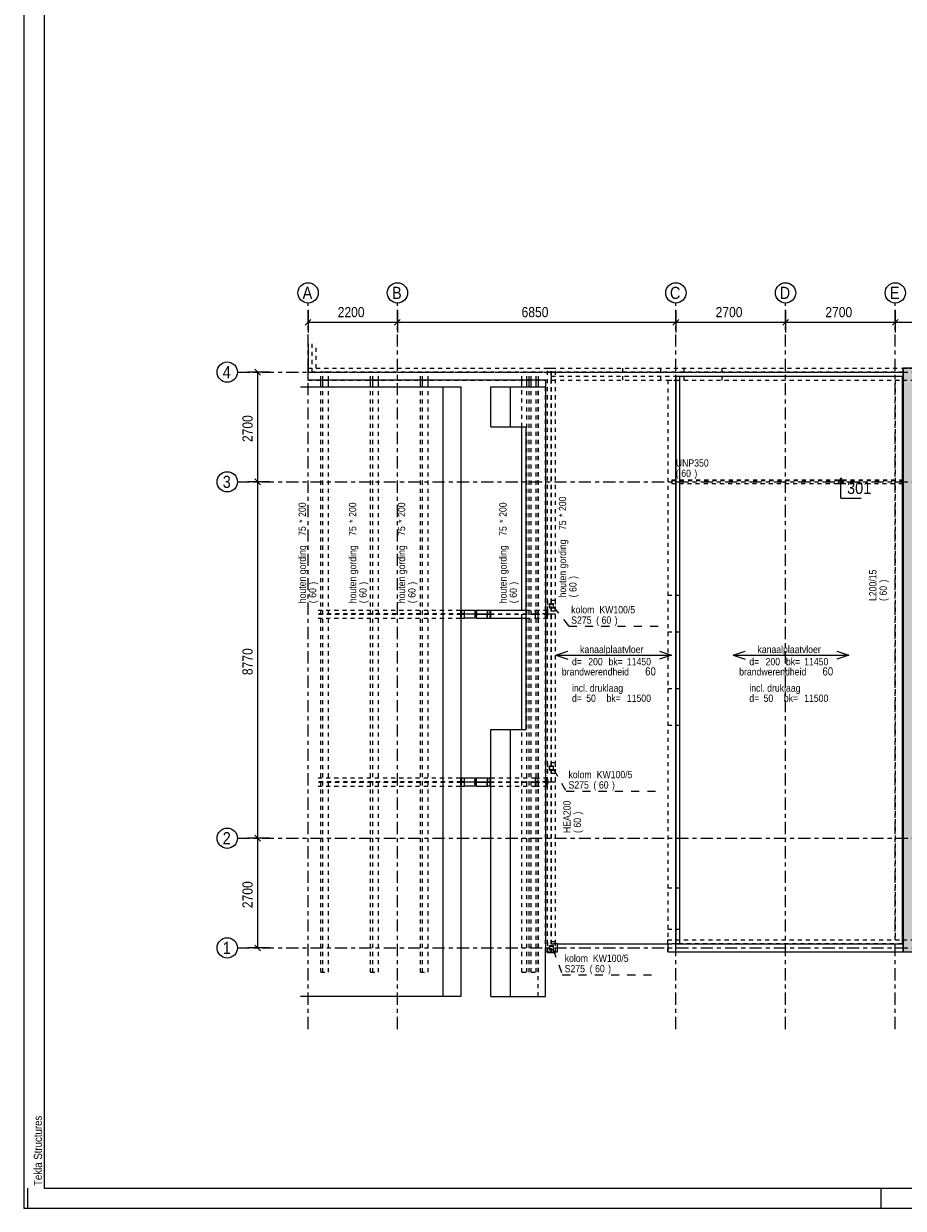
# Model space of a CAD drawing. Header units: millimetres. Extents: x -931 to -90, y -1396 to -802.
# Tile 1 of 29: x -931 to -714, y -1396 to -1105. Entities that reach past the tile are written whole.
import ezdxf

# ---------------------------------------------------------------- set-up
doc = ezdxf.new("R2010")
doc.units = ezdxf.units.MM
for name, pattern in [('XKITLINE00', [0]), ('XKITLINE01', [4, 1, -1, 1, -1]), ('XKITLINE02', [4, 2, -2]), ('XKITLINE03', [6, 3, -1, 1, -1])]:
    doc.linetypes.add(name, pattern=pattern)
for name, color, linetype, lineweight in [('Bout', 3, 'Continuous', 0), ('Offset', 4, 'Continuous', 0), ('Onderbreken', 7, 'Continuous', 0), ('Onderdeel', 2, 'Continuous', 0), ('Onderdeel label', 2, 'Continuous', 0), ('Stramien', 4, 'Continuous', 0), ('Tekening kader', 3, 'Continuous', 0)]:
    doc.layers.add(name, color=color, linetype=linetype, lineweight=lineweight)
doc.styles.add('ARIAL', font='arial.ttf')

msp = doc.modelspace()

# ---------------------------------------------------------------- hatches: boundary and pattern name
at = {"layer": 'Onderbreken'}
msp.add_hatch(color=256, dxfattribs=at).paths.add_polyline_path([(-729.67, -1218.01), (-729.67, -1216.51), (-728.92, -1218.01)], flags=17)
at = {"layer": 'Onderdeel'}
for points in [[(-711.34, -1333.21), (-714.34, -1333.21), (-714.34, -1189.51), (-711.34, -1189.51)], [(-823.09, -1251.06), (-823.23, -1251.06), (-823.23, -1249.06), (-823.09, -1249.06), (-823.09, -1250.03), (-823, -1250.03), (-823, -1250.09), (-823.09, -1250.09)], [(-819.67, -1250.09), (-823, -1250.09), (-823, -1250.03), (-819.67, -1250.03)], [(-816.13, -1250.09), (-819.46, -1250.09), (-819.46, -1250.03), (-816.13, -1250.03)], [(-816.13, -1250.03), (-816.03, -1250.03), (-816.03, -1249.06), (-815.87, -1249.06), (-815.87, -1251.06), (-816.03, -1251.06), (-816.03, -1250.09), (-816.13, -1250.09)], [(-823.09, -1292.37), (-823.23, -1292.37), (-823.23, -1290.37), (-823.09, -1290.37), (-823.09, -1291.34), (-823, -1291.34), (-823, -1291.4), (-823.09, -1291.4)], [(-819.67, -1291.4), (-823, -1291.4), (-823, -1291.34), (-819.67, -1291.34)], [(-816.13, -1291.4), (-819.46, -1291.4), (-819.46, -1291.34), (-816.13, -1291.34)], [(-816.13, -1291.34), (-816.03, -1291.34), (-816.03, -1290.37), (-815.87, -1290.37), (-815.87, -1292.37), (-816.03, -1292.37), (-816.03, -1291.4), (-816.13, -1291.4)]]:
    msp.add_hatch(color=256, dxfattribs=at).paths.add_polyline_path(points, flags=17)

# ---------------------------------------------------------------- linework, layer by layer
at = {"layer": 'Bout', "linetype": 'XKITLINE00', "lineweight": 0}
for p, q in [((-819.77, -1249.52), (-819.77, -1249.8)), ((-819.77, -1249.52), (-819.67, -1249.52)), ((-819.77, -1249.59), (-819.67, -1249.59)), ((-819.77, -1249.73), (-819.67, -1249.73)), ((-819.77, -1249.8), (-819.67, -1249.8)), ((-819.77, -1250.32), (-819.77, -1250.6)), ((-819.77, -1250.32), (-819.67, -1250.32)), ((-819.77, -1250.39), (-819.67, -1250.39)), ((-819.77, -1250.53), (-819.67, -1250.53)), ((-819.77, -1250.6), (-819.67, -1250.6)), ((-819.57, -1249.58), (-819.56, -1249.58)), ((-819.57, -1249.74), (-819.56, -1249.74)), ((-819.57, -1250.38), (-819.56, -1250.38)), ((-819.57, -1250.54), (-819.56, -1250.54)), ((-819.46, -1249.52), (-819.36, -1249.52)), ((-819.46, -1249.59), (-819.36, -1249.59)), ((-819.46, -1249.73), (-819.36, -1249.73)), ((-819.46, -1249.8), (-819.36, -1249.8)), ((-819.46, -1250.32), (-819.36, -1250.32)), ((-819.46, -1250.39), (-819.36, -1250.39)), ((-819.46, -1250.53), (-819.36, -1250.53)), ((-819.46, -1250.6), (-819.36, -1250.6)), ((-819.36, -1249.52), (-819.36, -1249.8)), ((-819.36, -1250.32), (-819.36, -1250.6)), ((-819.67, -1290.83), (-819.77, -1290.83)), ((-819.77, -1291.11), (-819.77, -1290.83)), ((-819.77, -1290.9), (-819.67, -1290.9)), ((-819.77, -1291.04), (-819.67, -1291.04)), ((-819.77, -1291.11), (-819.67, -1291.11)), ((-819.57, -1290.89), (-819.56, -1290.89)), ((-819.57, -1291.05), (-819.56, -1291.05)), ((-819.36, -1290.83), (-819.46, -1290.83)), ((-819.46, -1290.9), (-819.36, -1290.9)), ((-819.46, -1291.04), (-819.36, -1291.04)), ((-819.46, -1291.11), (-819.36, -1291.11)), ((-819.36, -1291.11), (-819.36, -1290.83)), ((-819.67, -1291.63), (-819.77, -1291.63)), ((-819.77, -1291.91), (-819.77, -1291.63)), ((-819.77, -1291.7), (-819.67, -1291.7)), ((-819.77, -1291.84), (-819.67, -1291.84)), ((-819.77, -1291.91), (-819.67, -1291.91)), ((-819.57, -1291.69), (-819.56, -1291.69)), ((-819.57, -1291.85), (-819.56, -1291.85)), ((-819.36, -1291.63), (-819.46, -1291.63)), ((-819.46, -1291.7), (-819.36, -1291.7)), ((-819.46, -1291.84), (-819.36, -1291.84)), ((-819.46, -1291.91), (-819.36, -1291.91)), ((-819.36, -1291.91), (-819.36, -1291.63))]:
    msp.add_line(p, q, dxfattribs=at)
at = {"layer": 'Bout', "linetype": 'XKITLINE02', "lineweight": 0}
for p, q in [((-802.12, -1249.52), (-802.22, -1249.52)), ((-802.22, -1249.8), (-802.22, -1249.52)), ((-802.22, -1249.59), (-802.12, -1249.59)), ((-802.22, -1249.73), (-802.12, -1249.73)), ((-802.22, -1249.8), (-802.12, -1249.8)), ((-802.12, -1250.32), (-802.22, -1250.32)), ((-802.22, -1250.6), (-802.22, -1250.32)), ((-802.22, -1250.39), (-802.12, -1250.39)), ((-802.22, -1250.53), (-802.12, -1250.53)), ((-802.22, -1250.6), (-802.12, -1250.6)), ((-802.12, -1249.8), (-802.12, -1249.52)), ((-802.12, -1249.57), (-802.02, -1249.57)), ((-802.12, -1249.58), (-801.91, -1249.58)), ((-802.12, -1249.74), (-801.91, -1249.74)), ((-802.12, -1249.75), (-802.02, -1249.75)), ((-802.12, -1250.6), (-802.12, -1250.32)), ((-802.12, -1250.37), (-802.02, -1250.37)), ((-802.12, -1250.38), (-801.91, -1250.38)), ((-802.12, -1250.54), (-801.91, -1250.54)), ((-802.12, -1250.55), (-802.02, -1250.55)), ((-802.02, -1249.75), (-802.02, -1249.57)), ((-802.02, -1250.55), (-802.02, -1250.37)), ((-802.01, -1249.57), (-801.91, -1249.57)), ((-802.01, -1249.75), (-802.01, -1249.57)), ((-802.01, -1249.75), (-801.91, -1249.75)), ((-802.01, -1250.37), (-801.91, -1250.37)), ((-802.01, -1250.37), (-802.01, -1250.55)), ((-802.01, -1250.55), (-801.91, -1250.55)), ((-801.81, -1249.52), (-801.91, -1249.52)), ((-801.91, -1249.8), (-801.91, -1249.52)), ((-801.91, -1249.59), (-801.81, -1249.59)), ((-801.91, -1249.73), (-801.81, -1249.73)), ((-801.91, -1249.8), (-801.81, -1249.8)), ((-801.81, -1250.32), (-801.91, -1250.32)), ((-801.91, -1250.6), (-801.91, -1250.32)), ((-801.91, -1250.39), (-801.81, -1250.39)), ((-801.91, -1250.53), (-801.81, -1250.53)), ((-801.91, -1250.6), (-801.81, -1250.6)), ((-801.81, -1249.8), (-801.81, -1249.52)), ((-801.81, -1250.6), (-801.81, -1250.32)), ((-819.67, -1291.11), (-819.67, -1290.83)), ((-819.67, -1290.88), (-819.57, -1290.88)), ((-819.67, -1290.89), (-819.57, -1290.89)), ((-819.67, -1291.05), (-819.57, -1291.05)), ((-819.67, -1291.06), (-819.57, -1291.06)), ((-819.57, -1291.06), (-819.57, -1290.88)), ((-819.56, -1290.88), (-819.46, -1290.88)), ((-819.56, -1291.06), (-819.56, -1290.88)), ((-819.56, -1290.89), (-819.46, -1290.89)), ((-819.56, -1291.05), (-819.46, -1291.05)), ((-819.56, -1291.06), (-819.46, -1291.06)), ((-819.46, -1290.83), (-819.46, -1291.11)), ((-802.12, -1290.83), (-802.22, -1290.83)), ((-802.22, -1291.11), (-802.22, -1290.83)), ((-802.22, -1290.9), (-802.12, -1290.9)), ((-802.22, -1291.04), (-802.12, -1291.04)), ((-802.22, -1291.11), (-802.12, -1291.11)), ((-802.12, -1291.11), (-802.12, -1290.83)), ((-802.12, -1290.88), (-802.02, -1290.88)), ((-802.12, -1290.89), (-801.91, -1290.89)), ((-802.12, -1291.05), (-801.91, -1291.05)), ((-802.12, -1291.06), (-802.02, -1291.06)), ((-802.02, -1291.06), (-802.02, -1290.88)), ((-802.01, -1290.88), (-801.91, -1290.88)), ((-802.01, -1291.06), (-802.01, -1290.88)), ((-802.01, -1291.06), (-801.91, -1291.06)), ((-801.81, -1290.83), (-801.91, -1290.83)), ((-801.91, -1291.11), (-801.91, -1290.83)), ((-801.91, -1290.9), (-801.81, -1290.9)), ((-801.91, -1291.04), (-801.81, -1291.04)), ((-801.91, -1291.11), (-801.81, -1291.11)), ((-801.81, -1291.11), (-801.81, -1290.83)), ((-819.67, -1291.91), (-819.67, -1291.63)), ((-819.67, -1291.68), (-819.57, -1291.68)), ((-819.67, -1291.69), (-819.57, -1291.69)), ((-819.67, -1291.85), (-819.57, -1291.85)), ((-819.67, -1291.86), (-819.57, -1291.86)), ((-819.57, -1291.86), (-819.57, -1291.68)), ((-819.56, -1291.68), (-819.46, -1291.68)), ((-819.56, -1291.86), (-819.56, -1291.68)), ((-819.56, -1291.69), (-819.46, -1291.69)), ((-819.56, -1291.85), (-819.46, -1291.85)), ((-819.56, -1291.86), (-819.46, -1291.86)), ((-819.46, -1291.63), (-819.46, -1291.91)), ((-802.12, -1291.63), (-802.22, -1291.63)), ((-802.22, -1291.91), (-802.22, -1291.63)), ((-802.22, -1291.7), (-802.12, -1291.7)), ((-802.22, -1291.84), (-802.12, -1291.84)), ((-802.22, -1291.91), (-802.12, -1291.91)), ((-802.12, -1291.91), (-802.12, -1291.63)), ((-802.12, -1291.68), (-802.02, -1291.68)), ((-802.12, -1291.69), (-801.91, -1291.69)), ((-802.12, -1291.85), (-801.91, -1291.85)), ((-802.12, -1291.86), (-802.02, -1291.86)), ((-802.02, -1291.86), (-802.02, -1291.68)), ((-802.01, -1291.68), (-801.91, -1291.68)), ((-802.01, -1291.68), (-802.01, -1291.86)), ((-802.01, -1291.86), (-801.91, -1291.86)), ((-801.81, -1291.63), (-801.91, -1291.63)), ((-801.91, -1291.91), (-801.91, -1291.63)), ((-801.91, -1291.7), (-801.81, -1291.7)), ((-801.91, -1291.84), (-801.81, -1291.84)), ((-801.91, -1291.91), (-801.81, -1291.91)), ((-801.81, -1291.91), (-801.81, -1291.63))]:
    msp.add_line(p, q, dxfattribs=at)
at = {"layer": 'Offset', "linetype": 'XKITLINE00', "lineweight": 0}
for p, q in [((-860.11, -1177.53), (-861.52, -1178.94)), ((-860.81, -1175.24), (-860.81, -1180.74)), ((-838.11, -1177.53), (-839.52, -1178.94)), ((-838.11, -1177.53), (-839.52, -1178.94)), ((-838.81, -1175.24), (-838.81, -1180.74)), ((-838.81, -1175.24), (-838.81, -1180.74)), ((-769.61, -1177.53), (-771.02, -1178.94)), ((-769.61, -1177.53), (-771.02, -1178.94)), ((-770.31, -1175.24), (-770.31, -1180.74)), ((-770.31, -1175.24), (-770.31, -1180.74)), ((-742.61, -1177.53), (-744.02, -1178.94)), ((-742.61, -1177.53), (-744.02, -1178.94)), ((-743.31, -1175.24), (-743.31, -1180.74)), ((-743.31, -1175.24), (-743.31, -1180.74)), ((-715.61, -1177.53), (-717.02, -1178.94)), ((-715.61, -1177.53), (-717.02, -1178.94)), ((-716.31, -1175.24), (-716.31, -1180.74)), ((-716.31, -1175.24), (-716.31, -1180.74)), ((-860.81, -1178.24), (-838.81, -1178.24)), ((-838.81, -1178.24), (-770.31, -1178.24)), ((-770.31, -1178.24), (-743.31, -1178.24)), ((-743.31, -1178.24), (-716.31, -1178.24)), ((-716.31, -1178.24), (-689.31, -1178.24)), ((-870.21, -1190.51), (-875.71, -1190.51)), ((-873.92, -1189.8), (-872.51, -1191.22)), ((-873.21, -1217.51), (-873.21, -1190.51)), ((-870.21, -1217.51), (-875.71, -1217.51)), ((-870.21, -1217.51), (-875.71, -1217.51)), ((-873.92, -1216.8), (-872.51, -1218.22)), ((-873.92, -1216.8), (-872.51, -1218.22)), ((-873.21, -1305.21), (-873.21, -1217.51)), ((-870.21, -1305.21), (-875.71, -1305.21)), ((-870.21, -1305.21), (-875.71, -1305.21)), ((-873.92, -1304.5), (-872.51, -1305.92)), ((-873.92, -1304.5), (-872.51, -1305.92)), ((-873.21, -1332.21), (-873.21, -1305.21)), ((-870.21, -1332.21), (-875.71, -1332.21)), ((-873.92, -1331.5), (-872.51, -1332.92))]:
    msp.add_line(p, q, dxfattribs=at)
at = {"layer": 'Offset'}
for p in [(-860.81, -1178.24), (-838.81, -1178.24), (-838.81, -1178.24), (-770.31, -1178.24), (-770.31, -1178.24), (-743.31, -1178.24), (-743.31, -1178.24), (-716.31, -1178.24), (-716.31, -1178.24), (-873.21, -1190.51), (-873.21, -1217.51), (-873.21, -1217.51), (-873.21, -1305.21), (-873.21, -1305.21), (-873.21, -1332.21)]:
    msp.add_point(p, dxfattribs=at)
at = {"layer": 'Onderbreken', "linetype": 'XKITLINE00', "lineweight": 0}
for p, q in [((-730.42, -1218.01), (-729.67, -1216.51)), ((-728.92, -1218.01), (-730.42, -1218.01)), ((-729.67, -1216.51), (-728.92, -1218.01)), ((-729.67, -1221.51), (-729.67, -1216.51)), ((-729.67, -1221.51), (-724.67, -1221.51))]:
    msp.add_line(p, q, dxfattribs=at)
at = {"layer": 'Onderdeel', "linetype": 'XKITLINE00', "lineweight": 0}
for p, q in [((-860.81, -1183.51), (-860.81, -1190.52)), ((-860.81, -1183.51), (-860.81, -1189.52)), ((-860.81, -1189.52), (-860.81, -1189.52)), ((-860.81, -1190.52), (-860.81, -1189.52)), ((-860.81, -1189.52), (-860.81, -1189.52)), ((-860.81, -1192.52), (-860.81, -1190.52)), ((-770.32, -1191.51), (-770.32, -1331.21)), ((-770.32, -1191.51), (-770.31, -1191.51)), ((-769.32, -1331.21), (-769.32, -1191.51)), ((-714.64, -1191.51), (-714.34, -1191.51)), ((-714.64, -1191.51), (-714.64, -1331.21)), ((-714.34, -1191.51), (-714.34, -1189.51)), ((-711.34, -1189.51), (-714.34, -1189.51)), ((-714.34, -1189.51), (-714.34, -1333.21)), ((-714.34, -1190.52), (-714.34, -1189.51)), ((-714.34, -1191.51), (-714.34, -1190.51)), ((-862.67, -1194.14), (-823.23, -1194.14)), ((-802.41, -1192.52), (-860.81, -1192.52)), ((-857.68, -1194.14), (-857.68, -1192.52)), ((-857.14, -1194.14), (-857.14, -1192.52)), ((-855.75, -1194.14), (-855.75, -1192.52)), ((-845.42, -1194.14), (-845.42, -1192.52)), ((-844.89, -1194.14), (-844.89, -1192.52)), ((-843.49, -1194.14), (-843.49, -1192.52)), ((-833.17, -1194.14), (-833.17, -1192.52)), ((-832.63, -1194.14), (-832.63, -1192.52)), ((-831.24, -1194.14), (-831.24, -1192.52)), ((-827.54, -1344.14), (-827.54, -1194.14)), ((-823.23, -1194.14), (-823.23, -1344.14)), ((-815.87, -1203.98), (-815.87, -1194.14)), ((-815.87, -1194.14), (-802.41, -1194.14)), ((-810.96, -1203.98), (-810.96, -1194.14)), ((-808.22, -1194.14), (-808.22, -1192.52)), ((-806.99, -1194.14), (-806.99, -1192.52)), ((-806.4, -1194.14), (-806.4, -1192.52)), ((-805.89, -1194.14), (-805.89, -1192.52)), ((-804.67, -1194.14), (-804.67, -1192.52)), ((-804.08, -1194.14), (-804.08, -1192.52)), ((-802.41, -1192.52), (-802.41, -1331.21)), ((-770.32, -1192.51), (-770.31, -1192.51)), ((-770.32, -1192.51), (-770.31, -1192.51)), ((-714.64, -1192.51), (-714.49, -1192.51)), ((-714.64, -1192.51), (-714.34, -1192.51)), ((-714.49, -1330.21), (-714.49, -1192.51)), ((-815.87, -1203.98), (-807.12, -1203.98)), ((-808.22, -1249.06), (-808.22, -1203.98)), ((-807.12, -1278.46), (-807.12, -1203.98)), ((-823.23, -1249.06), (-822.34, -1249.06)), ((-823.23, -1251.06), (-823.23, -1249.06)), ((-823.09, -1249.06), (-823.09, -1250.03)), ((-823.09, -1250.03), (-823, -1250.03)), ((-823.09, -1250.09), (-823, -1250.09)), ((-823.09, -1251.06), (-823.09, -1250.09)), ((-823, -1250.09), (-823, -1250.03)), ((-823, -1250.09), (-823, -1250.03)), ((-823, -1250.03), (-819.67, -1250.03)), ((-819.67, -1250.09), (-823, -1250.09)), ((-822.34, -1250.03), (-822.34, -1249.06)), ((-822.34, -1250.03), (-822.34, -1249.06)), ((-822.34, -1249.06), (-819.67, -1249.06)), ((-822.34, -1251.06), (-822.34, -1250.09)), ((-822.34, -1251.06), (-822.34, -1250.09)), ((-819.67, -1249.31), (-819.67, -1249.06)), ((-819.67, -1250.81), (-819.67, -1249.31)), ((-819.67, -1249.31), (-819.57, -1249.31)), ((-819.67, -1250.09), (-819.67, -1250.03)), ((-819.57, -1249.31), (-819.57, -1250.81)), ((-819.56, -1250.81), (-819.56, -1249.31)), ((-819.56, -1249.31), (-819.46, -1249.31)), ((-819.46, -1249.06), (-816.69, -1249.06)), ((-819.46, -1249.31), (-819.46, -1249.06)), ((-819.46, -1249.31), (-819.46, -1250.81)), ((-819.46, -1250.03), (-816.13, -1250.03)), ((-819.46, -1250.09), (-819.46, -1250.03)), ((-819.46, -1250.09), (-816.13, -1250.09)), ((-816.69, -1249.06), (-816.69, -1250.03)), ((-816.69, -1249.06), (-807.12, -1249.06)), ((-816.69, -1250.03), (-816.69, -1249.06)), ((-816.69, -1251.06), (-816.69, -1250.09)), ((-816.69, -1251.06), (-816.69, -1250.09)), ((-816.13, -1250.03), (-816.13, -1250.09)), ((-816.13, -1250.03), (-816.03, -1250.03)), ((-816.13, -1250.09), (-816.13, -1250.03)), ((-816.03, -1250.09), (-816.13, -1250.09)), ((-816.03, -1250.03), (-816.03, -1249.06)), ((-816.03, -1251.06), (-816.03, -1250.09)), ((-815.87, -1251.06), (-815.87, -1249.06)), ((-823.23, -1251.06), (-822.34, -1251.06)), ((-819.67, -1251.06), (-822.34, -1251.06)), ((-819.57, -1250.81), (-819.67, -1250.81)), ((-819.67, -1251.06), (-819.67, -1250.81)), ((-819.46, -1250.81), (-819.56, -1250.81)), ((-819.46, -1251.06), (-819.46, -1250.81)), ((-819.46, -1251.06), (-816.69, -1251.06)), ((-816.69, -1251.06), (-807.12, -1251.06)), ((-808.22, -1278.46), (-808.22, -1251.06)), ((-815.87, -1344.14), (-815.87, -1278.46)), ((-815.87, -1278.46), (-807.12, -1278.46)), ((-810.96, -1344.14), (-810.96, -1278.46)), ((-823.23, -1290.37), (-822.34, -1290.37)), ((-823.23, -1292.37), (-823.23, -1290.37)), ((-823.09, -1290.37), (-823.09, -1291.34)), ((-823.09, -1291.34), (-823, -1291.34)), ((-823.09, -1291.4), (-823, -1291.4)), ((-823.09, -1292.37), (-823.09, -1291.4)), ((-823, -1291.4), (-823, -1291.34)), ((-823, -1291.34), (-819.67, -1291.34)), ((-823, -1291.4), (-823, -1291.34)), ((-819.67, -1291.4), (-823, -1291.4)), ((-822.34, -1291.34), (-822.34, -1290.37)), ((-822.34, -1290.37), (-819.67, -1290.37)), ((-822.34, -1291.34), (-822.34, -1290.37)), ((-822.34, -1292.37), (-822.34, -1291.4)), ((-822.34, -1292.37), (-822.34, -1291.4)), ((-819.67, -1290.62), (-819.67, -1290.37)), ((-819.67, -1292.12), (-819.67, -1290.62)), ((-819.67, -1290.62), (-819.57, -1290.62)), ((-819.67, -1291.4), (-819.67, -1291.34)), ((-819.57, -1290.62), (-819.57, -1292.12)), ((-819.56, -1292.12), (-819.56, -1290.62)), ((-819.56, -1290.62), (-819.46, -1290.62)), ((-819.46, -1290.37), (-816.69, -1290.37)), ((-819.46, -1290.62), (-819.46, -1290.37)), ((-819.46, -1290.62), (-819.46, -1292.12)), ((-819.46, -1291.34), (-816.13, -1291.34)), ((-819.46, -1291.4), (-819.46, -1291.34)), ((-819.46, -1291.4), (-816.13, -1291.4)), ((-816.69, -1290.37), (-815.87, -1290.37)), ((-816.69, -1291.34), (-816.69, -1290.37)), ((-816.69, -1290.37), (-816.69, -1291.34)), ((-816.69, -1292.37), (-816.69, -1291.4)), ((-816.69, -1292.37), (-816.69, -1291.4)), ((-816.13, -1291.34), (-816.03, -1291.34)), ((-816.13, -1291.4), (-816.13, -1291.34)), ((-816.13, -1291.34), (-816.13, -1291.4)), ((-816.03, -1291.4), (-816.13, -1291.4)), ((-816.03, -1291.34), (-816.03, -1290.37)), ((-816.03, -1292.37), (-816.03, -1291.4)), ((-815.87, -1292.37), (-815.87, -1290.37)), ((-823.23, -1292.37), (-822.34, -1292.37)), ((-819.67, -1292.37), (-822.34, -1292.37)), ((-819.57, -1292.12), (-819.67, -1292.12)), ((-819.67, -1292.37), (-819.67, -1292.12)), ((-819.46, -1292.12), (-819.56, -1292.12)), ((-819.46, -1292.37), (-819.46, -1292.12)), ((-819.46, -1292.37), (-816.69, -1292.37)), ((-815.87, -1292.37), (-816.69, -1292.37)), ((-815.87, -1292.37), (-815.87, -1292.37)), ((-802.42, -1331.21), (-802.42, -1333.21)), ((-799.42, -1331.21), (-772.32, -1331.21)), ((-799.42, -1333.21), (-799.42, -1331.21)), ((-772.32, -1331.21), (-772.32, -1333.21)), ((-770.32, -1330.21), (-770.31, -1330.21)), ((-770.32, -1330.21), (-770.31, -1330.21)), ((-770.32, -1331.21), (-770.31, -1331.21)), ((-770.32, -1331.21), (-770.32, -1331.21)), ((-770.31, -1331.21), (-769.32, -1331.21)), ((-769.32, -1331.21), (-769.31, -1331.21)), ((-769.31, -1331.21), (-714.34, -1331.21)), ((-714.34, -1330.21), (-714.64, -1330.21)), ((-714.64, -1330.21), (-714.49, -1330.21)), ((-714.64, -1331.21), (-714.64, -1331.21)), ((-714.34, -1333.21), (-714.34, -1331.21)), ((-714.34, -1333.21), (-714.34, -1331.21)), ((-802.42, -1333.21), (-799.42, -1333.21)), ((-802.37, -1344.14), (-802.37, -1333.21)), ((-801.91, -1333.31), (-801.91, -1333.21)), ((-801.91, -1333.31), (-799.91, -1333.31)), ((-799.91, -1333.31), (-799.91, -1333.21)), ((-772.32, -1333.21), (-714.34, -1333.21)), ((-714.34, -1333.21), (-711.34, -1333.21)), ((-714.34, -1333.21), (-714.34, -1333.21)), ((-823.23, -1344.14), (-862.67, -1344.14)), ((-815.87, -1344.14), (-802.37, -1344.14))]:
    msp.add_line(p, q, dxfattribs=at)
at = {"layer": 'Onderdeel', "linetype": 'XKITLINE01', "lineweight": 0}
for p, q in [((-859.81, -1190.52), (-859.81, -1183.51)), ((-859.81, -1190.52), (-859.81, -1183.51)), ((-858.81, -1189.52), (-858.81, -1183.51)), ((-860.81, -1189.52), (-687.82, -1189.51)), ((-860.81, -1189.52), (-858.81, -1189.52)), ((-860.81, -1190.52), (-800.92, -1190.52)), ((-860.81, -1192.52), (-860.81, -1190.52)), ((-800.92, -1190.52), (-859.81, -1190.52)), ((-857.68, -1192.52), (-857.68, -1190.51)), ((-855.75, -1190.51), (-857.68, -1190.51)), ((-857.14, -1192.52), (-857.14, -1190.51)), ((-855.75, -1192.52), (-855.75, -1190.51)), ((-845.42, -1192.52), (-845.42, -1190.51)), ((-845.42, -1190.51), (-843.49, -1190.51)), ((-844.89, -1192.52), (-844.89, -1190.51)), ((-843.49, -1192.52), (-843.49, -1190.51)), ((-833.17, -1192.52), (-833.17, -1190.51)), ((-833.17, -1190.51), (-831.24, -1190.51)), ((-832.63, -1192.52), (-832.63, -1190.51)), ((-831.24, -1192.52), (-831.24, -1190.51)), ((-808.22, -1192.52), (-808.22, -1190.51)), ((-808.22, -1190.51), (-806.4, -1190.51)), ((-806.99, -1192.52), (-806.99, -1190.51)), ((-806.4, -1192.52), (-806.4, -1190.51)), ((-805.89, -1192.52), (-805.89, -1190.51)), ((-805.89, -1190.51), (-804.08, -1190.51)), ((-804.67, -1192.52), (-804.67, -1190.51)), ((-804.08, -1192.52), (-804.08, -1190.51)), ((-801.91, -1189.51), (-799.91, -1189.51)), ((-801.91, -1333.21), (-801.91, -1189.51)), ((-800.95, -1333.31), (-800.95, -1189.51)), ((-800.91, -1190.51), (-800.92, -1190.52)), ((-800.92, -1191.51), (-770.32, -1191.51)), ((-800.91, -1331.21), (-800.92, -1191.51)), ((-800.92, -1192.52), (-800.92, -1191.51)), ((-800.91, -1190.51), (-714.34, -1190.51)), ((-714.34, -1190.51), (-800.91, -1190.51)), ((-800.91, -1191.51), (-770.32, -1191.51)), ((-800.88, -1333.31), (-800.88, -1189.51)), ((-799.91, -1333.21), (-799.91, -1189.51)), ((-783.32, -1192.51), (-783.32, -1189.51)), ((-774.02, -1192.51), (-774.02, -1189.51)), ((-770.31, -1191.51), (-714.64, -1191.51)), ((-770.31, -1331.21), (-770.31, -1191.51)), ((-769.31, -1331.21), (-769.31, -1191.51)), ((-769.31, -1191.51), (-714.64, -1191.51)), ((-769.31, -1192.51), (-769.31, -1191.51)), ((-768.25, -1192.51), (-768.25, -1189.51)), ((-758.95, -1192.51), (-758.95, -1189.51)), ((-714.34, -1190.51), (-714.34, -1189.51)), ((-714.34, -1189.51), (-711.34, -1189.51)), ((-714.34, -1189.51), (-714.34, -1190.51)), ((-714.34, -1191.51), (-714.34, -1190.51)), ((-714.34, -1192.52), (-714.34, -1191.51)), ((-860.81, -1192.52), (-770.32, -1192.51)), ((-857.68, -1338.21), (-857.68, -1194.14)), ((-857.14, -1338.21), (-857.14, -1194.14)), ((-855.75, -1338.21), (-855.75, -1194.14)), ((-845.42, -1338.21), (-845.42, -1194.14)), ((-844.89, -1338.21), (-844.89, -1194.14)), ((-843.49, -1338.21), (-843.49, -1194.14)), ((-833.17, -1338.21), (-833.17, -1194.14)), ((-832.63, -1338.21), (-832.63, -1194.14)), ((-831.24, -1338.21), (-831.24, -1194.14)), ((-808.22, -1203.98), (-808.22, -1194.14)), ((-806.99, -1338.21), (-806.99, -1194.14)), ((-806.4, -1338.21), (-806.4, -1194.14)), ((-805.89, -1338.21), (-805.89, -1194.14)), ((-804.67, -1338.21), (-804.67, -1194.14)), ((-804.2, -1344.14), (-804.2, -1194.14)), ((-804.08, -1338.21), (-804.08, -1194.14)), ((-802.41, -1194.14), (-802.37, -1194.14)), ((-802.37, -1333.21), (-802.37, -1194.14)), ((-800.91, -1331.21), (-800.91, -1192.51)), ((-772.31, -1192.51), (-770.32, -1192.51)), ((-772.31, -1192.51), (-772.31, -1330.21)), ((-770.31, -1192.51), (-714.64, -1192.51)), ((-770.31, -1192.51), (-769.31, -1192.51)), ((-769.31, -1330.21), (-769.31, -1192.51)), ((-716.34, -1192.51), (-714.64, -1192.51)), ((-716.34, -1192.51), (-716.34, -1330.21)), ((-714.49, -1192.51), (-687.82, -1192.51)), ((-714.34, -1192.51), (-714.34, -1330.21)), ((-771.31, -1217.01), (-714.45, -1217.01)), ((-771.31, -1217.01), (-771.31, -1218.01)), ((-771.31, -1217.15), (-714.45, -1217.15)), ((-714.45, -1218.01), (-771.31, -1218.01)), ((-714.45, -1217.01), (-714.45, -1218.01)), ((-799.97, -1246.73), (-801.87, -1246.73)), ((-801.87, -1246.73), (-801.87, -1249.33)), ((-801.42, -1247.53), (-801.42, -1248.53)), ((-800.42, -1247.53), (-801.42, -1247.53)), ((-801.37, -1248.48), (-801.37, -1247.58)), ((-801.37, -1247.58), (-800.47, -1247.58)), ((-800.47, -1247.58), (-800.47, -1248.48)), ((-800.42, -1248.53), (-800.42, -1247.53)), ((-799.97, -1246.73), (-799.97, -1249.33)), ((-772.31, -1245.39), (-769.31, -1245.39)), ((-858.36, -1249.06), (-823.23, -1249.06)), ((-823.09, -1250.03), (-858.21, -1250.03)), ((-858.21, -1250.09), (-823.09, -1250.09)), ((-822.34, -1250.03), (-823, -1250.03)), ((-823, -1250.09), (-822.34, -1250.09)), ((-822.34, -1249.06), (-822.3, -1249.06)), ((-822.3, -1251.06), (-822.3, -1249.06)), ((-822.3, -1251.06), (-822.3, -1249.06)), ((-819.67, -1250.03), (-819.67, -1249.31)), ((-819.67, -1250.81), (-819.67, -1250.09)), ((-819.46, -1250.03), (-819.46, -1249.31)), ((-819.46, -1250.81), (-819.46, -1250.09)), ((-816.72, -1251.06), (-816.72, -1249.06)), ((-816.72, -1249.06), (-816.69, -1249.06)), ((-816.72, -1251.06), (-816.72, -1249.06)), ((-816.69, -1250.03), (-816.13, -1250.03)), ((-816.69, -1250.09), (-816.13, -1250.09)), ((-816.69, -1250.09), (-816.13, -1250.09)), ((-816.03, -1250.03), (-804.23, -1250.03)), ((-816.03, -1250.09), (-804.23, -1250.09)), ((-808.22, -1251.06), (-808.22, -1249.06)), ((-807.12, -1249.06), (-804.2, -1249.06)), ((-804.85, -1249.06), (-804.85, -1251.06)), ((-804.85, -1249.06), (-802.12, -1249.06)), ((-804.85, -1251.06), (-804.85, -1249.06)), ((-804.81, -1250.03), (-804.81, -1249.06)), ((-804.81, -1250.03), (-804.81, -1249.06)), ((-802.12, -1250.03), (-804.81, -1250.03)), ((-804.81, -1251.06), (-804.81, -1250.09)), ((-804.81, -1250.09), (-802.12, -1250.09)), ((-804.81, -1251.06), (-804.81, -1250.09)), ((-804.23, -1250.03), (-804.23, -1249.06)), ((-804.23, -1250.03), (-804.23, -1249.06)), ((-804.23, -1251.06), (-804.23, -1250.09)), ((-804.23, -1251.06), (-804.23, -1250.09)), ((-804.2, -1251.06), (-804.2, -1249.06)), ((-804.2, -1251.06), (-804.2, -1249.06)), ((-802.12, -1249.06), (-802.12, -1251.06)), ((-802.12, -1250.81), (-802.12, -1249.31)), ((-802.12, -1249.31), (-802.02, -1249.31)), ((-802.02, -1249.31), (-802.02, -1250.81)), ((-802.01, -1250.81), (-802.01, -1249.31)), ((-802.01, -1249.31), (-801.91, -1249.31)), ((-801.91, -1249.31), (-801.91, -1250.81)), ((-799.97, -1249.33), (-801.87, -1249.33)), ((-801.85, -1250.01), (-800.95, -1250.01)), ((-801.85, -1250.11), (-801.85, -1250.01)), ((-800.95, -1250.11), (-801.85, -1250.11)), ((-801.42, -1248.53), (-800.42, -1248.53)), ((-800.47, -1248.48), (-801.37, -1248.48)), ((-801.15, -1250.11), (-801.15, -1250.01)), ((-800.95, -1250.01), (-800.95, -1250.11)), ((-800.88, -1250.11), (-800.88, -1250.01)), ((-800.88, -1250.01), (-799.98, -1250.01)), ((-799.98, -1250.11), (-800.88, -1250.11)), ((-800.68, -1250.11), (-800.68, -1250.01)), ((-799.98, -1250.01), (-799.98, -1250.11)), ((-858.36, -1251.06), (-823.23, -1251.06)), ((-822.34, -1251.06), (-822.3, -1251.06)), ((-816.72, -1251.06), (-816.69, -1251.06)), ((-807.12, -1251.06), (-804.2, -1251.06)), ((-804.85, -1251.06), (-802.12, -1251.06)), ((-802.02, -1250.81), (-802.12, -1250.81)), ((-801.91, -1250.81), (-802.01, -1250.81)), ((-772.31, -1254.39), (-769.31, -1254.39)), ((-772.31, -1268.36), (-769.31, -1268.36)), ((-808.22, -1338.21), (-808.22, -1278.46)), ((-772.31, -1277.36), (-769.31, -1277.36)), ((-799.97, -1286.67), (-801.87, -1286.67)), ((-801.87, -1286.67), (-801.87, -1289.27)), ((-801.42, -1287.47), (-801.42, -1288.47)), ((-800.42, -1287.47), (-801.42, -1287.47)), ((-801.42, -1288.47), (-800.42, -1288.47)), ((-801.37, -1288.42), (-801.37, -1287.52)), ((-801.37, -1287.52), (-800.47, -1287.52)), ((-800.47, -1288.42), (-801.37, -1288.42)), ((-800.47, -1287.52), (-800.47, -1288.42)), ((-800.42, -1288.47), (-800.42, -1287.47)), ((-799.97, -1286.67), (-799.97, -1289.27)), ((-858.36, -1290.37), (-823.23, -1290.37)), ((-823.09, -1291.34), (-858.21, -1291.34)), ((-858.21, -1291.4), (-823.09, -1291.4)), ((-822.34, -1291.34), (-823, -1291.34)), ((-823, -1291.4), (-822.34, -1291.4)), ((-822.34, -1290.37), (-822.3, -1290.37)), ((-822.3, -1292.37), (-822.3, -1290.37)), ((-822.3, -1292.37), (-822.3, -1290.37)), ((-819.67, -1291.34), (-819.67, -1290.62)), ((-819.67, -1292.12), (-819.67, -1291.4)), ((-819.46, -1291.34), (-819.46, -1290.62)), ((-819.46, -1292.12), (-819.46, -1291.4)), ((-816.72, -1290.37), (-816.69, -1290.37)), ((-816.72, -1292.37), (-816.72, -1290.37)), ((-816.72, -1292.37), (-816.72, -1290.37)), ((-816.69, -1291.34), (-816.13, -1291.34)), ((-816.69, -1291.4), (-816.13, -1291.4)), ((-816.69, -1291.4), (-816.13, -1291.4)), ((-816.03, -1291.34), (-804.23, -1291.34)), ((-816.03, -1291.4), (-804.23, -1291.4)), ((-815.87, -1290.37), (-804.2, -1290.37)), ((-804.85, -1292.37), (-804.85, -1290.37)), ((-804.85, -1290.37), (-804.85, -1292.37)), ((-804.85, -1290.37), (-802.12, -1290.37)), ((-804.81, -1291.34), (-804.81, -1290.37)), ((-804.81, -1291.34), (-804.81, -1290.37)), ((-802.12, -1291.34), (-804.81, -1291.34)), ((-804.81, -1292.37), (-804.81, -1291.4)), ((-804.81, -1292.37), (-804.81, -1291.4)), ((-804.81, -1291.4), (-802.12, -1291.4)), ((-804.23, -1291.34), (-804.23, -1290.37)), ((-804.23, -1291.34), (-804.23, -1290.37)), ((-804.23, -1292.37), (-804.23, -1291.4)), ((-804.23, -1292.37), (-804.23, -1291.4)), ((-804.2, -1292.37), (-804.2, -1290.37)), ((-804.2, -1292.37), (-804.2, -1290.37)), ((-802.12, -1290.37), (-802.12, -1292.37)), ((-802.12, -1292.12), (-802.12, -1290.62)), ((-802.12, -1290.62), (-802.02, -1290.62)), ((-802.02, -1290.62), (-802.02, -1292.12)), ((-802.01, -1292.12), (-802.01, -1290.62)), ((-802.01, -1290.62), (-801.91, -1290.62)), ((-801.91, -1290.62), (-801.91, -1292.12)), ((-799.97, -1289.27), (-801.87, -1289.27)), ((-801.85, -1291.32), (-800.95, -1291.32)), ((-801.85, -1291.42), (-801.85, -1291.32)), ((-800.95, -1291.42), (-801.85, -1291.42)), ((-801.15, -1291.42), (-801.15, -1291.32)), ((-800.95, -1291.32), (-800.95, -1291.42)), ((-800.88, -1291.42), (-800.88, -1291.32)), ((-800.88, -1291.32), (-799.98, -1291.32)), ((-799.98, -1291.42), (-800.88, -1291.42)), ((-800.68, -1291.42), (-800.68, -1291.32)), ((-799.98, -1291.32), (-799.98, -1291.42)), ((-858.36, -1292.37), (-823.23, -1292.37)), ((-822.34, -1292.37), (-822.3, -1292.37)), ((-816.72, -1292.37), (-816.69, -1292.37)), ((-815.87, -1292.37), (-804.2, -1292.37)), ((-804.85, -1292.37), (-802.12, -1292.37)), ((-802.02, -1292.12), (-802.12, -1292.12)), ((-801.91, -1292.12), (-802.01, -1292.12)), ((-772.31, -1317.41), (-769.31, -1317.41)), ((-769.31, -1327.71), (-772.31, -1327.71)), ((-799.97, -1330.71), (-801.87, -1330.71)), ((-801.87, -1330.71), (-801.87, -1333.31)), ((-801.42, -1331.71), (-801.42, -1332.71)), ((-800.42, -1331.71), (-801.42, -1331.71)), ((-801.37, -1332.66), (-801.37, -1331.76)), ((-801.37, -1331.76), (-800.47, -1331.76)), ((-799.42, -1331.21), (-800.91, -1331.21)), ((-800.91, -1331.21), (-799.42, -1331.21)), ((-799.42, -1331.21), (-800.91, -1331.21)), ((-800.91, -1331.21), (-800.91, -1331.21)), ((-800.47, -1331.76), (-800.47, -1332.66)), ((-800.42, -1332.71), (-800.42, -1331.71)), ((-799.97, -1330.71), (-799.97, -1333.31)), ((-772.32, -1331.21), (-770.32, -1331.21)), ((-770.32, -1331.21), (-772.32, -1331.21)), ((-772.32, -1331.21), (-770.32, -1331.21)), ((-772.31, -1330.21), (-770.32, -1330.21)), ((-772.31, -1330.21), (-770.32, -1330.21)), ((-772.31, -1333.21), (-772.31, -1330.21)), ((-770.31, -1330.21), (-769.31, -1330.21)), ((-770.31, -1330.21), (-714.64, -1330.21)), ((-769.31, -1331.21), (-770.31, -1331.21)), ((-769.32, -1331.21), (-769.31, -1331.21)), ((-769.31, -1331.21), (-769.31, -1330.21)), ((-769.31, -1331.21), (-769.31, -1331.21)), ((-769.31, -1331.21), (-714.64, -1331.21)), ((-714.64, -1331.21), (-769.31, -1331.21)), ((-716.34, -1330.21), (-714.64, -1330.21)), ((-714.49, -1330.21), (-687.81, -1330.21)), ((-799.97, -1333.31), (-801.87, -1333.31)), ((-801.42, -1332.71), (-800.42, -1332.71)), ((-800.47, -1332.66), (-801.37, -1332.66)), ((-772.31, -1333.21), (-714.34, -1333.21)), ((-714.34, -1333.21), (-687.82, -1333.21)), ((-857.68, -1338.21), (-855.75, -1338.21)), ((-845.42, -1338.21), (-843.49, -1338.21)), ((-833.17, -1338.21), (-831.24, -1338.21)), ((-808.22, -1338.21), (-806.4, -1338.21)), ((-805.89, -1338.21), (-804.08, -1338.21))]:
    msp.add_line(p, q, dxfattribs=at)
at = {"layer": 'Onderdeel label', "linetype": 'XKITLINE02', "lineweight": 0}
for p, q in [((-800.47, -1248.25), (-796.66, -1253.03)), ((-796.66, -1253.03), (-774.08, -1253.03)), ((-800.44, -1288.23), (-797.32, -1293.6)), ((-797.32, -1293.6), (-774.75, -1293.6)), ((-800.51, -1332.63), (-798.26, -1338.81)), ((-798.26, -1338.81), (-775.68, -1338.81))]:
    msp.add_line(p, q, dxfattribs=at)
at = {"layer": 'Onderdeel label', "linetype": 'XKITLINE00', "lineweight": 0}
for p, q in [((-799.87, -1260.16), (-796.87, -1259.16)), ((-774.37, -1259.16), (-771.37, -1260.16)), ((-756.23, -1260.16), (-753.23, -1259.16)), ((-730.73, -1259.16), (-727.73, -1260.16)), ((-799.87, -1260.16), (-771.37, -1260.16)), ((-799.87, -1260.16), (-796.87, -1261.16)), ((-771.37, -1260.16), (-774.37, -1261.16)), ((-756.23, -1260.16), (-727.73, -1260.16)), ((-756.23, -1260.16), (-753.23, -1261.16)), ((-727.73, -1260.16), (-730.73, -1261.16))]:
    msp.add_line(p, q, dxfattribs=at)
at = {"layer": 'Stramien', "linetype": 'XKITLINE03', "lineweight": 0}
for p, q in [((-860.81, -1352.21), (-860.81, -1173.51)), ((-838.81, -1352.21), (-838.81, -1173.51)), ((-770.31, -1352.21), (-770.31, -1173.51)), ((-743.31, -1352.21), (-743.31, -1173.51)), ((-716.31, -1352.21), (-716.31, -1173.51)), ((-878.2, -1190.51), (-445.81, -1190.51)), ((-878.2, -1217.51), (-445.81, -1217.51)), ((-878.2, -1305.21), (-445.81, -1305.21)), ((-878.2, -1332.21), (-445.81, -1332.21))]:
    msp.add_line(p, q, dxfattribs=at)
at = {"layer": 'Stramien', "linetype": 'XKITLINE00', "lineweight": 0}
for centre in [(-860.81, -1171.01), (-838.81, -1171.01), (-770.31, -1171.01), (-743.31, -1171.01), (-716.31, -1171.01), (-880.7, -1190.51), (-880.7, -1217.51), (-880.7, -1305.21), (-880.7, -1332.21)]:
    msp.add_circle(centre, 2.5, dxfattribs=at)
at = {"layer": 'Tekening kader', "linetype": 'XKITLINE00', "lineweight": 0}
for p, q in [((-930.79, -802.3), (-930.79, -1396.3)), ((-925.79, -807.3), (-925.79, -1391.3)), ((-929.79, -1396.3), (-929.79, -1391.3)), ((-925.79, -1391.3), (-94.79, -1391.3)), ((-719.79, -1396.3), (-719.79, -1391.3)), ((-930.79, -1396.3), (-89.79, -1396.3))]:
    msp.add_line(p, q, dxfattribs=at)

# ---------------------------------------------------------------- texts
at = {"layer": 'Offset', "style": 'ARIAL', "width": 0.85}
for s, p in [('2200', (-853.52, -1176.99)), ('6850', (-808.27, -1176.99)), ('2700', (-760.52, -1176.99)), ('2700', (-733.52, -1176.99))]:
    msp.add_text(s, height=2.5, dxfattribs=at).set_placement(p)
for s, p in [('2700', (-874.46, -1207.72)), ('8770', (-874.46, -1265.07)), ('2700', (-874.46, -1322.42))]:
    msp.add_text(s, height=2.5, rotation=90.0002, dxfattribs=at).set_placement(p)
at = {"layer": 'Onderbreken', "style": 'ARIAL', "width": 0.85}
msp.add_text('301', height=3, dxfattribs=at).set_placement((-728.17, -1220.51))
at = {"layer": 'Onderdeel label', "style": 'ARIAL', "width": 0.85}
for s, p in [('UNP350', (-770.31, -1213.76)), ('(', (-770.31, -1216.31)), ('60', (-768.97, -1216.31)), (')', (-765.76, -1216.31)), ('S275', (-796.06, -1252.43)), ('kolom', (-796.06, -1249.88)), ('(', (-789.92, -1252.43)), ('KW100/5', (-789.12, -1249.88)), ('60', (-788.58, -1252.43)), (')', (-785.37, -1252.43)), ('kolom', (-796.72, -1290.45)), ('KW100/5', (-789.78, -1290.45)), ('S275', (-796.72, -1293)), ('(', (-790.58, -1293)), ('60', (-789.24, -1293)), (')', (-786.03, -1293)), ('kolom', (-797.66, -1335.66)), ('KW100/5', (-790.72, -1335.66)), ('S275', (-797.66, -1338.21)), ('(', (-791.52, -1338.21)), ('60', (-790.18, -1338.21)), (')', (-786.97, -1338.21))]:
    msp.add_text(s, height=1.8, dxfattribs=at).set_placement(p)
for s, height, rotation, p in [('200', 1.8, 90.0002, (-797.3, -1224.7)), ('200', 1.8, 90.0002, (-861.35, -1226.14)), ('200', 1.8, 90.0002, (-848.96, -1226.14)), ('200', 1.8, 90.0002, (-836.92, -1226.14)), ('200', 1.8, 90.0002, (-811.96, -1226.14)), ('*', 1.8, 90.0002, (-861.35, -1227.61)), ('*', 1.8, 90.0002, (-848.96, -1227.61)), ('*', 1.8, 90.0002, (-836.92, -1227.61)), ('*', 1.8, 90.0002, (-811.96, -1227.61)), ('*', 1.8, 90.0002, (-797.3, -1226.18)), ('75', 1.8, 90.0002, (-797.3, -1229.39)), ('75', 1.8, 90.0002, (-861.35, -1230.82)), ('75', 1.8, 90.0002, (-848.96, -1230.82)), ('75', 1.8, 90.0002, (-836.92, -1230.82)), ('75', 1.8, 90.0002, (-811.96, -1230.82)), ('houten gording', 1.8, 90.0002, (-861.35, -1247.38)), ('houten gording', 1.8, 90.0002, (-848.96, -1247.38)), ('houten gording', 1.8, 90.0002, (-836.92, -1247.38)), ('houten gording', 1.8, 90.0002, (-811.96, -1247.38)), ('houten gording', 1.8, 90.0002, (-797.3, -1245.95)), (')', 1.8, 90.0002, (-794.75, -1241.4)), ('L200/15', 1.8, 90.0002, (-720.94, -1246.84)), (')', 1.8, 90.0002, (-718.39, -1242.29)), (')', 1.8, 90.0002, (-858.8, -1242.83)), ('60', 1.8, 90.0002, (-858.8, -1246.04)), (')', 1.8, 90.0002, (-846.41, -1242.83)), ('60', 1.8, 90.0002, (-846.41, -1246.04)), (')', 1.8, 90.0002, (-834.37, -1242.83)), ('60', 1.8, 90.0002, (-834.37, -1246.04)), (')', 1.8, 90.0002, (-809.41, -1242.83)), ('60', 1.8, 90.0002, (-809.41, -1246.04)), ('60', 1.8, 90.0002, (-794.75, -1244.61)), ('60', 1.8, 90.0002, (-718.39, -1245.5)), ('(', 1.8, 90.0002, (-858.8, -1247.38)), ('(', 1.8, 90.0002, (-846.41, -1247.38)), ('(', 1.8, 90.0002, (-834.37, -1247.38)), ('(', 1.8, 90.0002, (-809.41, -1247.38)), ('(', 1.8, 90.0002, (-794.75, -1245.95)), ('(', 1.8, 90.0002, (-718.39, -1246.84)), ('kanaalplaatvloer', 1.8, 0.0004, (-793.87, -1259.66)), ('kanaalplaatvloer', 1.8, 0, (-750.23, -1259.66)), ('d=', 1.8, 0.0004, (-795.87, -1262.66)), ('200', 1.8, 0.0004, (-791.87, -1262.66)), ('bk=', 1.8, 0.0004, (-786.87, -1262.66)), ('11450', 1.8, 0.0004, (-782.37, -1262.66)), ('d=', 1.8, 0, (-752.23, -1262.66)), ('200', 1.8, 0, (-748.23, -1262.66)), ('bk=', 1.8, 0, (-743.23, -1262.66)), ('11450', 1.8, 0, (-738.73, -1262.66)), ('brandwerendheid', 1.8, 0.0004, (-798.37, -1265.16)), ('60', 2, 0.0004, (-777.87, -1265.16)), ('brandwerendheid', 1.8, 0, (-754.73, -1265.16)), ('60', 2, 0, (-734.23, -1265.16)), ('incl. druklaag', 1.8, 0.0004, (-795.87, -1269.16)), ('incl. druklaag', 1.8, 0, (-752.23, -1269.16)), ('d=', 1.8, 0.0004, (-795.87, -1271.66)), ('50', 1.8, 0.0004, (-792.37, -1271.66)), ('bk=', 1.8, 0.0004, (-787.37, -1271.66)), ('11500', 1.8, 0.0004, (-782.37, -1271.66)), ('d=', 1.8, 0, (-752.23, -1271.66)), ('50', 1.8, 0, (-748.73, -1271.66)), ('bk=', 1.8, 0, (-743.73, -1271.66)), ('11500', 1.8, 0, (-738.73, -1271.66)), ('HEA200', 1.8, 90.0002, (-796.2, -1303.94)), (')', 1.8, 90.0002, (-793.65, -1299.39)), ('60', 1.8, 90.0002, (-793.65, -1302.6)), ('(', 1.8, 90.0002, (-793.65, -1303.94))]:
    msp.add_text(s, height=height, rotation=rotation, dxfattribs=at).set_placement(p)
at = {"layer": 'Stramien', "style": 'ARIAL', "width": 0.85}
for s, p in [('A', (-862.15, -1172.51)), ('B', (-840.15, -1172.51)), ('C', (-771.76, -1172.51)), ('D', (-744.76, -1172.51)), ('E', (-717.65, -1172.51)), ('4', (-881.81, -1192.01)), ('3', (-881.81, -1219.01)), ('2', (-881.81, -1306.71)), ('1', (-881.81, -1333.71))]:
    msp.add_text(s, height=3, dxfattribs=at).set_placement(p)
at = {"layer": 'Tekening kader', "style": 'ARIAL', "width": 0.85}
msp.add_text('Tekla Structures', height=2, rotation=90, dxfattribs=at).set_placement((-926.29, -1390.8))

doc.saveas('drawing.dxf')
